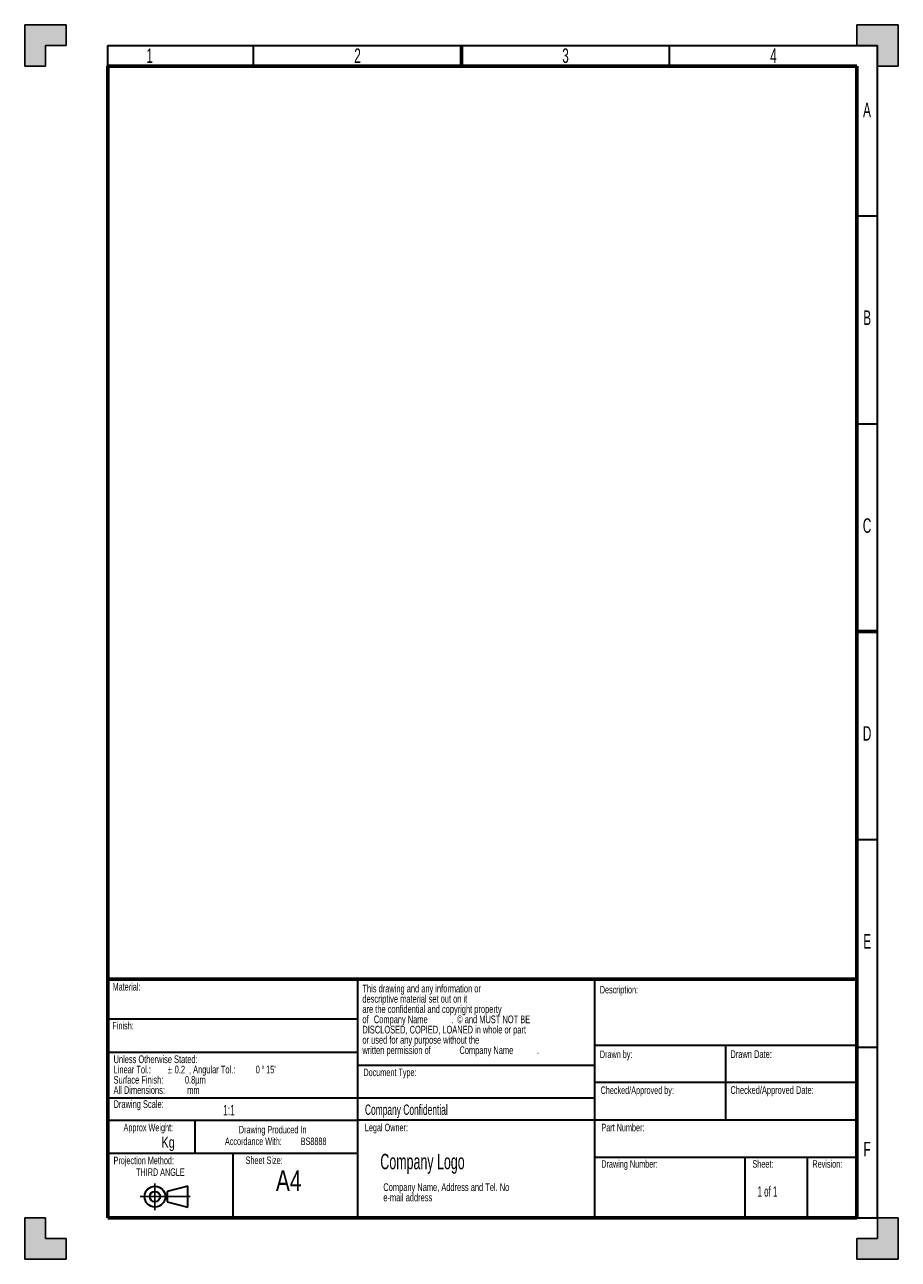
# Model space of a CAD drawing. Header units: millimetres. Extents: x 0 to 210, y 0 to 297.
import ezdxf

# ---------------------------------------------------------------- set-up
doc = ezdxf.new("R2010")
doc.units = ezdxf.units.MM
doc.layers.add('BORDER', color=7, linetype='Continuous')
doc.layers.add('TRIM', color=7, linetype='Continuous')
doc.styles.add('SLDTEXTSTYLE0', font='TXT', dxfattribs={"width": 0.605})
doc.styles.add('SLDTEXTSTYLE1', font='TXT', dxfattribs={"width": 0.57})
doc.styles.add('SLDTEXTSTYLE2', font='TXT', dxfattribs={"width": 0.75})

# ---------------------------------------------------------------- blocks, each defined once
blk = doc.blocks.new('SW_NOTE_0')
at = {"layer": 'BORDER', "color": 0, "char_height": 1.8, "attachment_point": 2, "style": 'SLDTEXTSTYLE0'}
for s, insert in [('Drawing Produced In', (11.28, 2.32)), ('Accordance With:', (6.64, -0.48)), ('BS8888', (21.13, -0.48))]:
    blk.add_mtext(s, dxfattribs=dict(at, insert=insert))
blk = doc.blocks.new('SW_NOTE_1')
at = {"layer": 'BORDER', "color": 0, "char_height": 1.8, "attachment_point": 1, "style": 'SLDTEXTSTYLE0'}
for s, insert in [('Projection Method:', (0, 2.32)), ('THIRD ANGLE', (5.4, -0.48))]:
    blk.add_mtext(s, dxfattribs=dict(at, insert=insert))
blk = doc.blocks.new('SW_NOTE_2')
at = {"layer": 'BORDER', "color": 0, "char_height": 1.8521, "attachment_point": 1, "style": 'SLDTEXTSTYLE0'}
for s, insert in [('e-mail address', (0, -0.08)), ('Company Name, Address and Tel. No', (0, 2.39))]:
    blk.add_mtext(s, dxfattribs=dict(at, insert=insert))
blk = doc.blocks.new('SW_NOTE_3')
at = {"layer": 'BORDER', "color": 0, "attachment_point": 1, "style": 'SLDTEXTSTYLE0'}
for s, insert, char_height in [('This drawing and any information or', (0, 2.39), 1.8521), ('descriptive material set out on it', (0, -0.08), 1.8521), ('are the confidential and copyright property', (0, -2.55), 1.8521), ('of', (0, -5.02), 1.852), ('Company Name', (2.74, -5.02), 1.8521), ('© and MUST NOT BE', (22.78, -5.02), 1.8521), ('DISCLOSED, COPIED, LOANED in whole or part', (0, -7.49), 1.8521), ('.', (21.4, -5.03), 1.85), ('or used for any purpose without the', (0, -9.96), 1.8521), ('written permission of', (0, -12.43), 1.8521), ('Company Name', (23.32, -12.43), 1.8521), ('.', (41.98, -12.43), 1.85)]:
    blk.add_mtext(s, dxfattribs=dict(at, insert=insert, char_height=char_height))
blk = doc.blocks.new('SW_NOTE_4')
at = {"layer": 'BORDER', "color": 0, "attachment_point": 1, "style": 'SLDTEXTSTYLE0'}
for s, insert, char_height in [('Unless Otherwise Stated:', (0, 2.39), 1.8521), ('Linear Tol.:', (0, -0.08), 1.8521), ('%%p', (13.03, -0.08), 1.852), (', Angular Tol.:', (18.12, -0.08), 1.8521), ("15'", (36.65, -0.08), 1.852), ('Surface Finish:', (0, -2.55), 1.8521), ('0.2', (14.69, -0.08), 1.852), ('0.8µm', (17.15, -2.55), 1.852), ('0', (34.17, -0.08), 1.85), ('%%d', (35.54, -0.08), 1.852), ('All Dimensions:', (0, -5.02), 1.8521), ('mm', (17.7, -5.02), 1.852)]:
    blk.add_mtext(s, dxfattribs=dict(at, insert=insert, char_height=char_height))

msp = doc.modelspace()

# ---------------------------------------------------------------- hatches: boundary and pattern name
at = {"layer": 'TRIM'}
for points in [[(0, 287), (5, 287), (5, 292), (10, 292), (10, 297), (0, 297)], [(205, 292), (205, 287), (210, 287), (210, 297), (200, 297), (200, 292)], [(5, 5), (5, 10), (0, 10), (0, 0), (10, 0), (10, 5)], [(210, 10), (205, 10), (205, 5), (200, 5), (200, 0), (210, 0)]]:
    msp.add_hatch(color=256, dxfattribs=at).paths.add_polyline_path(points, flags=0)

# ---------------------------------------------------------------- linework, layer by layer
at = {"layer": 'BORDER', "lineweight": 30}
for p, q in [((20, 287), (20, 292)), ((20, 292), (205, 292)), ((200, 251), (205, 251)), ((80, 67.36), (80, 10.36)), ((137, 67.36), (137, 10.36)), ((20, 57.86), (80, 57.86)), ((137, 51.5), (200, 51.5)), ((168.5, 51.5), (168.5, 33.5)), ((200, 51), (205, 51)), ((20, 49.86), (31.05, 49.86)), ((31.05, 49.86), (80, 49.86)), ((137, 46.61), (80, 46.61)), ((200, 42.5), (137, 42.5)), ((20, 38.86), (80, 38.86)), ((80, 38.86), (137, 38.86)), ((20, 33.5), (40.9, 33.5)), ((40.9, 33.5), (80, 33.5)), ((40.9, 33.5), (40.9, 25.5)), ((137, 33.5), (80, 33.5)), ((200, 33.5), (137, 33.5)), ((20, 25.5), (50, 25.5)), ((50, 25.5), (80, 25.5)), ((50, 25.5), (50, 10.36)), ((200, 10), (205, 10))]:
    msp.add_line(p, q, dxfattribs=at)
at = {"layer": 'BORDER', "linetype": 'Continuous', "lineweight": 30}
for p, q in [((55, 287), (55, 292)), ((155, 287), (155, 292)), ((205, 10), (205, 292)), ((200, 201), (205, 201)), ((200, 101), (205, 101)), ((200, 24.5), (137, 24.5)), ((173.2, 10), (173.2, 24.5)), ((188.2, 10), (188.2, 24.5)), ((39.21, 17.58), (34.21, 16.33)), ((34.21, 16.33), (34.21, 13.83)), ((39.21, 12.58), (39.21, 17.58)), ((34.21, 13.83), (39.21, 12.58))]:
    msp.add_line(p, q, dxfattribs=at)
at = {"layer": 'BORDER', "linetype": 'Continuous', "lineweight": 60}
for p, q in [((105, 292), (105, 287)), ((200, 287), (20, 287)), ((20, 287), (20, 10)), ((200, 10), (200, 287)), ((205, 151), (200, 151)), ((20, 67.36), (20, 10.36))]:
    msp.add_line(p, q, dxfattribs=at)
at = {"layer": 'BORDER', "lineweight": 60}
for p, q in [((20, 67.36), (200, 67.36)), ((20, 10), (200, 10))]:
    msp.add_line(p, q, dxfattribs=at)
at = {"layer": 'BORDER'}
for p, q in [((31.31, 18.26), (31.31, 11.81)), ((27.77, 15.08), (39.78, 15.08))]:
    msp.add_line(p, q, dxfattribs=at)
at = {"layer": 'BORDER', "linetype": 'Continuous', "lineweight": 30}
for radius in [2.5, 1.25]:
    msp.add_circle((31.31, 15.08), radius, dxfattribs=at)
at = {"layer": 'TRIM'}
for p, q in [((0, 297), (10, 297)), ((0, 287), (0, 297)), ((10, 297), (10, 292)), ((200, 297), (200, 292)), ((200, 297), (210, 297)), ((210, 287), (210, 297)), ((10, 292), (5, 292)), ((5, 292), (5, 287)), ((200, 292), (205, 292)), ((205, 292), (205, 287)), ((5, 287), (0, 287)), ((205, 287), (210, 287)), ((5, 10), (0, 10)), ((0, 10), (0, 0)), ((5, 5), (5, 10)), ((205, 5), (205, 10)), ((205, 10), (210, 10)), ((210, 10), (210, 0)), ((10, 5), (5, 5)), ((10, 0), (10, 5)), ((200, 0), (200, 5)), ((200, 5), (205, 5)), ((0, 0), (10, 0)), ((210, 0), (200, 0))]:
    msp.add_line(p, q, dxfattribs=at)

# ---------------------------------------------------------------- block references
at = {"layer": 'BORDER'}
for name, p in [('SW_NOTE_3', (81.18, 63.67)), ('SW_NOTE_4', (21.36, 46.66)), ('SW_NOTE_0', (48.32, 29.77)), ('SW_NOTE_1', (21.36, 22.36)), ('SW_NOTE_2', (86.21, 15.89))]:
    msp.add_blockref(name, p, dxfattribs=at)

# ---------------------------------------------------------------- texts
at = {"color": 7, "linetype": 'Continuous', "lineweight": 0, "char_height": 3.5, "attachment_point": 2, "style": 'SLDTEXTSTYLE0'}
for s, insert in [('1', (30.06, 291.3)), ('2', (80, 291.3)), ('3', (130, 291.3)), ('4', (179.99, 291.3)), ('A', (202.48, 278.25)), ('B', (202.52, 228.25)), ('C', (202.49, 178.25)), ('D', (202.5, 128.25)), ('E', (202.52, 78.25)), ('F', (202.49, 28.25))]:
    msp.add_mtext(s, dxfattribs=dict(at, insert=insert))
at = {"layer": 'BORDER'}
for s, insert, char_height, attachment_point, style in [('Material:', (21.13, 66.46), 1.8, 1, 'SLDTEXTSTYLE0'), ('Description:', (138.25, 65.76), 1.8, 1, 'SLDTEXTSTYLE0'), ('Finish:', (21.07, 57.11), 1.8, 1, 'SLDTEXTSTYLE0'), ('Drawn by:', (138.25, 50.22), 1.8, 1, 'SLDTEXTSTYLE0'), ('Drawn Date:', (169.65, 50.28), 1.8521, 1, 'SLDTEXTSTYLE0'), ('Document Type:', (81.42, 45.87), 1.8, 1, 'SLDTEXTSTYLE0'), ('Checked/Approved by:', (138.44, 41.58), 1.8, 1, 'SLDTEXTSTYLE0'), ('Checked/Approved Date:', (169.65, 41.64), 1.8521, 1, 'SLDTEXTSTYLE0'), ('Drawing Scale:', (21.36, 38.27), 1.8521, 1, 'SLDTEXTSTYLE0'), ('1:1', (47.68, 37.13), 2.5, 1, 'SLDTEXTSTYLE0'), ('Company Confidential', (81.79, 37.25), 2.5, 1, 'SLDTEXTSTYLE0'), ('Approx Weight:', (29.71, 32.61), 1.8, 2, 'SLDTEXTSTYLE0'), ('Legal Owner:', (81.77, 32.61), 1.8, 1, 'SLDTEXTSTYLE0'), ('Part Number:', (138.63, 32.61), 1.8, 1, 'SLDTEXTSTYLE0'), ('Kg', (32.85, 29.49), 2.646, 1, 'SLDTEXTSTYLE2'), ('Sheet Size:', (57.55, 24.72), 1.8, 2, 'SLDTEXTSTYLE0'), ('Company Logo', (85.49, 25.36), 3.6946, 1, 'SLDTEXTSTYLE0'), ('Drawing Number:', (138.61, 23.84), 1.8, 1, 'SLDTEXTSTYLE0'), ('Sheet:', (174.95, 23.84), 1.8, 1, 'SLDTEXTSTYLE0'), ('Revision:', (189.36, 23.84), 1.8, 1, 'SLDTEXTSTYLE0'), ('A4', (63.46, 21.44), 5, 2, 'SLDTEXTSTYLE2'), ('1 of 1', (176.16, 17.56), 2.5, 1, 'SLDTEXTSTYLE1')]:
    msp.add_mtext(s, dxfattribs=dict(at, insert=insert, char_height=char_height, attachment_point=attachment_point, style=style))

doc.saveas('drawing.dxf')
